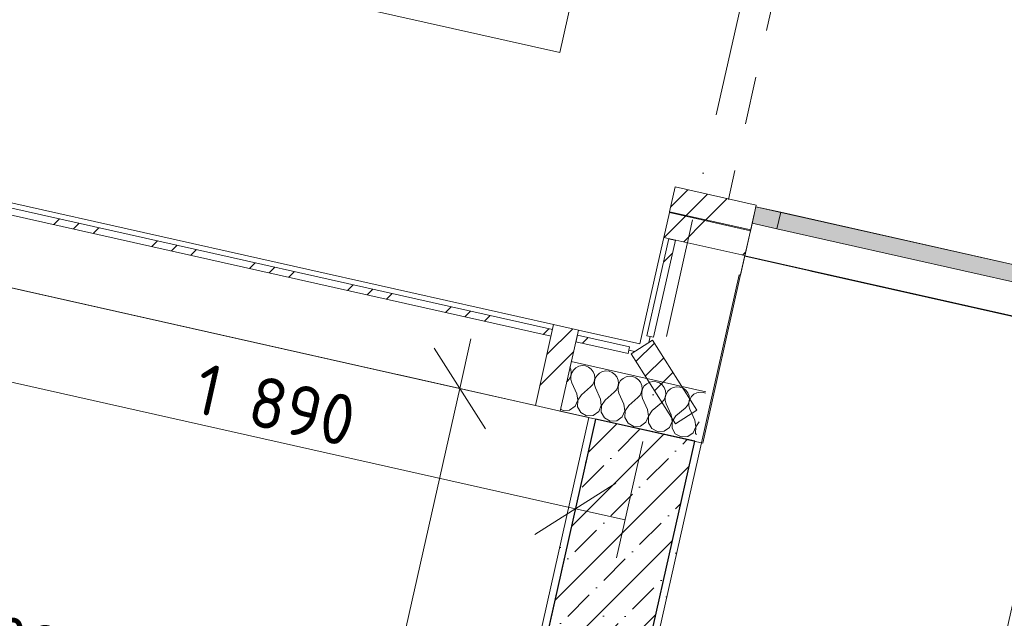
# Model space of a CAD drawing. Header units: millimetres. Extents: x -7218511 to -6645009, y 6003432 to 6221853.
# Tile 132 of 147: x -7166486 to -7163581, y 6145663 to 6147431. Entities that reach past the tile are written whole.
import ezdxf
from ezdxf.enums import TextEntityAlignment as Align

# ---------------------------------------------------------------- set-up
doc = ezdxf.new("R2010")
doc.units = ezdxf.units.MM
doc.header["$MEASUREMENT"] = 0
doc.set_wipeout_variables(frame=1)
for name, pattern in [('Wipeout_Contour', [1000, 0, -1000]), ('короткая штриховая', [282.222222, 141.111111, -141.111111]), ('Штрихпунктирная', [670.277762, 352.777767, -176.388884, 0, -141.111112])]:
    doc.linetypes.add(name, pattern=pattern)
for name, color, linetype in [('S - МОП.АР', 7, 'Continuous'), ('АР-Стены_внешние_.АР', 7, 'Continuous'), ('АР-Стены_внутренние_пилоны.АР', 7, 'Continuous'), ('АР-Стены_Наружные ВИТРАЖ', 7, 'Continuous'), ('АР-Стены_Перегородки_100_.АР', 7, 'Continuous'), ('АР-Чертеж-Оси_Осевые размеры.АР', 7, 'Continuous'), ('АР-Чертеж-Размеры.АР', 7, 'Continuous')]:
    doc.layers.add(name, color=color, linetype=linetype)
for name, color, linetype, lineweight in [('АР-вертикальная связь - Лифт.АР_Ном._пера__120', 7, 'Continuous', 0), ('АР-Отметки высот_новые.АР_Ном._пера__120', 7, 'Continuous', 0), ('АР-Стены_внешние_.АР_Ном._пера__1', 7, 'Continuous', 0), ('АР-Стены_внутренние_пилоны.АР_Ном._пера__1', 7, 'Continuous', 30), ('АР-Стены_Наружные ВИТРАЖ_Ном._пера__120', 7, 'Continuous', 0), ('АР-Стены_Перегородки_100_.АР_Ном._пера__1', 7, 'Continuous', 15), ('АР-Чертеж-Оси_Осевые размеры.АР_Ном._пера__120', 7, 'Continuous', 0), ('АР-Чертеж-Размеры.АР_Ном._пера__1', 7, 'Continuous', 0), ('Двери Archicad_Ном._пера__120', 7, 'Continuous', 0), ('Окна Archicad_Ном._пера__120', 7, 'Continuous', 0)]:
    doc.layers.add(name, color=color, linetype=linetype, lineweight=lineweight)
doc.styles.add('РЎР“Р•РќР•Р\xa0Р\x98Р\xa0_РЎРўР\x98Р›Р¬_1', font='GOST_Common.ttf')
doc.styles.add('РЎР“Р•РќР•Р\xa0Р\x98Р\xa0_РЎРўР\x98Р›Р¬_5', font='isocpeur.ttf')
doc.dimstyles.new('СГЕНЕРИР_СТИЛЬ__1', dxfattribs={"dimtxt": 150, "dimasz": 190, "dimexe": 0.18, "dimexo": 2000, "dimgap": 0, "dimtad": 1, "dimdec": 0, "dimzin": 0, "dimdsep": 46, "dimtxsty": 'РЎР“Р•РќР•Р\xa0Р\x98Р\xa0_РЎРўР\x98Р›Р¬_1', "dimblk": 'ARROWHEAD_6', "dimblk1": 'ARROWHEAD_6', "dimblk2": 'ARROWHEAD_6', "dimcen": 0.09, "dimclrd": 7, "dimclre": 7, "dimclrt": 7, "dimazin": 0, "dimtfac": 1, "dimtdec": 4, "dimtmove": 0, "dimatfit": 3, "dimfxl": 1, "dimtolj": 1, "dimtzin": 0, "dimarcsym": 0})
pattern_1 = [(45, (-6566190.34, 6562677.8), (-176.776695, 176.776695), []), (45, (-6566225.7, 6562713.15), (-176.776695, 176.776695), []), (45, (-6566261.05, 6562748.5), (-176.776695, 176.776695), [])]
pattern_2 = [(45, (-6566190.34, 6563027.8), (-111.369318, 111.369318), [0, -105, 0, -157.5]), (110, (-6565840.34, 6563027.8), (148.001588, 53.868173), [0, -77, 0, -133])]

# ---------------------------------------------------------------- blocks, each defined once
blk = doc.blocks.new('Стена_1_3', base_point=(-7164640.6, 6146218.8))
at = {"layer": 'АР-Стены_внутренние_пилоны.АР', "linetype": 'Continuous', "lineweight": 0, "true_color": 0x000000}
h = blk.add_hatch(dxfattribs=at)
h.set_pattern_fill('ЖЕЛЕЗОБЕТОН__PROJECT__0003', color=18, style=0, pattern_type=2)
h.set_pattern_definition([(45, (-6566190.34, 6562677.8), (-84.852814, 84.852814), []), (45, (-6566232.77, 6562720.22), (-84.852814, 84.852814), [90, -30, 0, -30])])
h.paths.add_polyline_path([(-7164787, 6146251.6), (-7165182, 6144492.5), (-7164889.3, 6144426.8), (-7164494.3, 6146185.9)])
at = {"layer": 'АР-Стены_внутренние_пилоны.АР_Ном._пера__1', "color": 7, "linetype": 'Continuous', "lineweight": 30, "flags": 128}
for points in [[(-7164787, 6146251.6), (-7165182, 6144492.5)], [(-7164494.3, 6146185.9), (-7164787, 6146251.6)], [(-7164889.3, 6144426.8), (-7164494.3, 6146185.9)]]:
    blk.add_lwpolyline(points, dxfattribs=at)
blk = doc.blocks.new('Навесная Стена_2_3', base_point=(-6566190.3, 6562677.8))
at = {"layer": 'АР-Стены_Наружные ВИТРАЖ_Ном._пера__120', "color": 7, "linetype": 'Continuous', "lineweight": 0, "flags": 128}
for points in [[(-7166515.2, 6146890.8), (-7165332.2, 6146625.1), (-7164910.8, 6146530.5)], [(-7164569.2, 6146860.9), (-7164568.6, 6146863.7)], [(-7164330.2, 6146807.2), (-7164329.5, 6146810)], [(-7164656.3, 6146473.3), (-7164598.2, 6146731.7), (-7164585.6, 6146787.7)], [(-7164470.9, 6146180.6), (-7164359.2, 6146678), (-7164346.6, 6146734)], [(-7166568.9, 6146651.8), (-7165385.9, 6146386.1), (-7164964.5, 6146291.4)], [(-7164837.6, 6146514), (-7164656.3, 6146473.3)], [(-7164629.6, 6146477.9), (-7164625.7, 6146495.2)], [(-7164689.1, 6146455.1), (-7164671.8, 6146451.2)], [(-7164891.3, 6146275), (-7164470.9, 6146180.6)]]:
    blk.add_lwpolyline(points, dxfattribs=at)
at = {"color": 254, "linetype": 'Wipeout_Contour', "lineweight": 0, "ltscale": 37763320.51132308}
blk.add_wipeout([(-7164914.1, 6146515.8), (-7166518.5, 6146876.2), (-7166522.9, 6146856.7), (-7164918.5, 6146496.3)], dxfattribs=at).dxf.layer = 'АР-Стены_Наружные ВИТРАЖ'
at = {"color": 254, "linetype": 'Wipeout_Contour', "lineweight": 0, "ltscale": 37760200.53696991}
blk.add_wipeout([(-7164553.9, 6146860.4), (-7164554.6, 6146857.6), (-7164535.1, 6146853.2), (-7164534.4, 6146856)], dxfattribs=at).dxf.layer = 'АР-Стены_Наружные ВИТРАЖ'
at = {"color": 254, "linetype": 'Wipeout_Contour', "lineweight": 0, "ltscale": 37759781.1961473}
blk.add_wipeout([(-7164571, 6146784.4), (-7164635.5, 6146497.4), (-7164616, 6146493), (-7164551.5, 6146780)], dxfattribs=at).dxf.layer = 'АР-Стены_Наружные ВИТРАЖ'
at = {"color": 254, "linetype": 'Wipeout_Contour', "lineweight": 0, "ltscale": 37759871.98107396}
blk.add_wipeout([(-7164686.9, 6146464.8), (-7164840.9, 6146499.4), (-7164845.3, 6146479.9), (-7164691.3, 6146445.3)], dxfattribs=at).dxf.layer = 'АР-Стены_Наружные ВИТРАЖ'
at = {"layer": 'АР-Стены_Наружные ВИТРАЖ', "linetype": 'Continuous', "lineweight": 0, "true_color": 0x000000}
h = blk.add_hatch(dxfattribs=at)
h.set_pattern_fill('АЛЮМИНИЙ_0003', color=18, style=0, pattern_type=2)
h.set_pattern_definition(pattern_1)
h.paths.add_polyline_path([(-7164914.1, 6146515.8), (-7166518.5, 6146876.2), (-7166522.9, 6146856.7), (-7164918.5, 6146496.3)])
h = blk.add_hatch(dxfattribs=at)
h.set_pattern_fill('АЛЮМИНИЙ_0003', color=18, style=0, pattern_type=2)
h.set_pattern_definition(pattern_1)
h.paths.add_polyline_path([(-7164553.9, 6146860.4), (-7164554.6, 6146857.6), (-7164535.1, 6146853.2), (-7164534.4, 6146856)])
h = blk.add_hatch(dxfattribs=at)
h.set_pattern_fill('АЛЮМИНИЙ_0003', color=18, style=0, pattern_type=2)
h.set_pattern_definition(pattern_1)
h.paths.add_polyline_path([(-7164571, 6146784.4), (-7164635.5, 6146497.4), (-7164616, 6146493), (-7164551.5, 6146780)])
h = blk.add_hatch(dxfattribs=at)
h.set_pattern_fill('АЛЮМИНИЙ_0003', color=18, style=0, pattern_type=2)
h.set_pattern_definition(pattern_1)
h.paths.add_polyline_path([(-7164686.9, 6146464.8), (-7164840.9, 6146499.4), (-7164845.3, 6146479.9), (-7164691.3, 6146445.3)])
at = {"layer": 'АР-Стены_Наружные ВИТРАЖ_Ном._пера__120', "color": 7, "linetype": 'Continuous', "lineweight": 0, "flags": 128}
for points in [[(-7164914.1, 6146515.8), (-7164918.5, 6146496.3), (-7166522.9, 6146856.7), (-7166518.5, 6146876.2)], [(-7164553.9, 6146860.4), (-7164534.4, 6146856), (-7164535.1, 6146853.2), (-7164554.6, 6146857.6)], [(-7164571, 6146784.4), (-7164551.5, 6146780), (-7164616, 6146493), (-7164635.5, 6146497.4)], [(-7164686.9, 6146464.8), (-7164691.3, 6146445.3), (-7164845.3, 6146479.9), (-7164840.9, 6146499.4)]]:
    blk.add_lwpolyline(points, close=True, dxfattribs=at)
at = {"color": 254, "linetype": 'Wipeout_Contour', "lineweight": 0, "ltscale": 37759929.13436767}
blk.add_wipeout([(-7164552.1, 6146936.9), (-7164568.6, 6146863.7), (-7164329.5, 6146810), (-7164313.1, 6146883.2)], dxfattribs=at).dxf.layer = 'АР-Стены_Наружные ВИТРАЖ'
at = {"color": 254, "linetype": 'Wipeout_Contour', "lineweight": 0, "ltscale": 37760100.43354602}
blk.add_wipeout([(-7164910.8, 6146530.5), (-7164964.5, 6146291.4), (-7164891.3, 6146275), (-7164837.6, 6146514)], dxfattribs=at).dxf.layer = 'АР-Стены_Наружные ВИТРАЖ'
at = {"color": 254, "linetype": 'Wipeout_Contour', "lineweight": 0, "ltscale": 37759032.86827055}
blk.add_wipeout([(-7164682.4, 6146444.5), (-7164551.3, 6146237.5), (-7164488, 6146277.6), (-7164619, 6146484.6)], dxfattribs=at).dxf.layer = 'АР-Стены_Наружные ВИТРАЖ'
at = {"layer": 'АР-Стены_Наружные ВИТРАЖ', "linetype": 'Continuous', "lineweight": 0, "true_color": 0x000000}
h = blk.add_hatch(dxfattribs=at)
h.set_pattern_fill('АЛЮМИНИЙ_0003', color=18, style=0, pattern_type=2)
h.set_pattern_definition(pattern_1)
h.paths.add_polyline_path([(-7164552.1, 6146936.9), (-7164568.6, 6146863.7), (-7164329.5, 6146810), (-7164313.1, 6146883.2)])
h = blk.add_hatch(dxfattribs=at)
h.set_pattern_fill('АЛЮМИНИЙ_0003', color=18, style=0, pattern_type=2)
h.set_pattern_definition(pattern_1)
h.paths.add_polyline_path([(-7164910.8, 6146530.5), (-7164964.5, 6146291.4), (-7164891.3, 6146275), (-7164837.6, 6146514)])
h = blk.add_hatch(dxfattribs=at)
h.set_pattern_fill('АЛЮМИНИЙ_0003', color=18, style=0, pattern_type=2)
h.set_pattern_definition(pattern_1)
h.paths.add_polyline_path([(-7164682.4, 6146444.5), (-7164551.3, 6146237.5), (-7164488, 6146277.6), (-7164619, 6146484.6)])
at = {"layer": 'АР-Стены_Наружные ВИТРАЖ_Ном._пера__120', "color": 7, "linetype": 'Continuous', "lineweight": 0, "flags": 128}
for points in [[(-7164552.1, 6146936.9), (-7164568.6, 6146863.7), (-7164329.5, 6146810), (-7164313.1, 6146883.2)], [(-7164910.8, 6146530.5), (-7164837.6, 6146514), (-7164891.3, 6146275), (-7164964.5, 6146291.4)], [(-7164682.4, 6146444.5), (-7164619, 6146484.6), (-7164488, 6146277.6), (-7164551.3, 6146237.5)]]:
    blk.add_lwpolyline(points, close=True, dxfattribs=at)
at = {"color": 254, "linetype": 'Wipeout_Contour', "lineweight": 0, "ltscale": 37759783.05119392}
blk.add_wipeout([(-7164585.6, 6146787.7), (-7164346.6, 6146734), (-7164330.2, 6146807.2), (-7164569.2, 6146860.9)], dxfattribs=at).dxf.layer = 'АР-Стены_Наружные ВИТРАЖ'
at = {"layer": 'АР-Стены_Наружные ВИТРАЖ', "linetype": 'Continuous', "lineweight": 0, "true_color": 0x000000}
h = blk.add_hatch(dxfattribs=at)
h.set_pattern_fill('АЛЮМИНИЙ_0003', color=18, style=0, pattern_type=2)
h.set_pattern_definition(pattern_1)
h.paths.add_polyline_path([(-7164585.6, 6146787.7), (-7164346.6, 6146734), (-7164330.2, 6146807.2), (-7164569.2, 6146860.9)])
at = {"layer": 'АР-Стены_Наружные ВИТРАЖ_Ном._пера__120', "color": 7, "linetype": 'Continuous', "lineweight": 0, "flags": 128}
blk.add_lwpolyline([(-7164585.6, 6146787.7), (-7164569.2, 6146860.9), (-7164330.2, 6146807.2), (-7164346.6, 6146734)], close=True, dxfattribs=at)
blk = doc.blocks.new('Окно 23[4]_3', base_point=(-6566190.3, 6562677.8))
at = {"layer": 'Окна Archicad_Ном._пера__120', "linetype": 'Continuous', "lineweight": 0, "true_color": 0xffffff}
for points in [[(-7164325.1, 6146829.6), (-7164252, 6146813.1), (-7164241, 6146861.9), (-7164314.2, 6146878.4)], [(-7163490.3, 6146693.3), (-7164241, 6146861.9), (-7164252, 6146813.1), (-7163501.2, 6146644.5)], [(-7163417.1, 6146676.9), (-7163490.3, 6146693.3), (-7163501.2, 6146644.5), (-7163428.1, 6146628.1)]]:
    blk.add_hatch(color=7, dxfattribs=at).paths.add_polyline_path(points)
at = {"layer": 'Окна Archicad_Ном._пера__120', "color": 7, "linetype": 'Continuous', "lineweight": 0}
for p, q in [((-7164314.2, 6146878.4), (-7164325.1, 6146829.6)), ((-7164314.2, 6146878.4), (-7164325.1, 6146829.6)), ((-7163417.1, 6146676.9), (-7164314.2, 6146878.4)), ((-7164241, 6146861.9), (-7164314.2, 6146878.4)), ((-7164252, 6146813.1), (-7164241, 6146861.9)), ((-7163490.3, 6146693.3), (-7164241, 6146861.9)), ((-7164325.1, 6146829.6), (-7164347.1, 6146732)), ((-7164325.1, 6146829.6), (-7164252, 6146813.1)), ((-7164252, 6146813.1), (-7163501.2, 6146644.5)), ((-7163450, 6146530.5), (-7164347.1, 6146732)), ((-7163490.3, 6146693.3), (-7163501.2, 6146644.5)), ((-7163417.1, 6146676.9), (-7163490.3, 6146693.3)), ((-7163417.1, 6146676.9), (-7163428.1, 6146628.1)), ((-7163417.1, 6146676.9), (-7163428.1, 6146628.1)), ((-7163501.2, 6146644.5), (-7163428.1, 6146628.1)), ((-7163428.1, 6146628.1), (-7163450, 6146530.5))]:
    blk.add_line(p, q, dxfattribs=at)
blk = doc.blocks.new('Полуторная Дверь 23[12]_3', base_point=(-6566190.3, 6562677.8))
at = {"layer": 'Двери Archicad_Ном._пера__120', "linetype": 'Continuous', "lineweight": 0, "true_color": 0xffffff}
for points in [[(-7161655.4, 6147347.1), (-7161694.4, 6147355.9), (-7161716.4, 6147258.3), (-7161677.3, 6147249.6)], [(-7161696.8, 6147254), (-7161716.4, 6147258.3), (-7161900.4, 6146438.8), (-7161880.9, 6146434.4)], [(-7161677.3, 6147249.6), (-7161696.8, 6147254), (-7161880.9, 6146434.4), (-7161861.4, 6146430)], [(-7163279.3, 6147162.5), (-7163301.3, 6147064.9), (-7163262.2, 6147056.2), (-7163240.3, 6147153.7)], [(-7163301.3, 6147064.9), (-7163367.9, 6146768.3), (-7163348.4, 6146763.9), (-7163281.7, 6147060.5)], [(-7163281.7, 6147060.5), (-7163348.4, 6146763.9), (-7163328.8, 6146759.6), (-7163262.2, 6147056.2)], [(-7163350.8, 6146662), (-7163328.8, 6146759.6), (-7163367.9, 6146768.3), (-7163389.8, 6146670.7)], [(-7163403.3, 6146555.9), (-7163386.8, 6146629.1), (-7163398.6, 6146631.7), (-7163389.8, 6146670.7), (-7163417.1, 6146676.9), (-7163442.3, 6146564.7)], [(-7161922.3, 6146341.2), (-7161883.3, 6146332.4), (-7161861.4, 6146430), (-7161900.4, 6146438.8)], [(-7161881.2, 6146214.1), (-7161856, 6146326.3), (-7161883.3, 6146332.4), (-7161892.1, 6146293.4), (-7161903.8, 6146296), (-7161920.2, 6146222.8)]]:
    blk.add_hatch(color=7, dxfattribs=at).paths.add_polyline_path(points)
at = {"layer": 'Двери Archicad_Ном._пера__120', "color": 7, "linetype": 'Continuous', "lineweight": 0}
for p, q in [((-7161716.4, 6147258.3), (-7161694.4, 6147355.9)), ((-7161694.4, 6147355.9), (-7161655.4, 6147347.1)), ((-7161655.4, 6147347.1), (-7161677.3, 6147249.6)), ((-7161677.3, 6147249.6), (-7161716.4, 6147258.3)), ((-7161696.8, 6147254), (-7161880.9, 6146434.4)), ((-7163279.3, 6147162.5), (-7163301.3, 6147064.9)), ((-7163240.3, 6147153.7), (-7163279.3, 6147162.5)), ((-7163262.2, 6147056.2), (-7163240.3, 6147153.7)), ((-7163281.7, 6147060.5), (-7163348.4, 6146763.9)), ((-7163301.3, 6147064.9), (-7163262.2, 6147056.2)), ((-7163367.9, 6146768.3), (-7163389.8, 6146670.7)), ((-7163328.8, 6146759.6), (-7163367.9, 6146768.3)), ((-7163350.8, 6146662), (-7163328.8, 6146759.6)), ((-7163417.1, 6146676.9), (-7163442.3, 6146564.7)), ((-7163417.1, 6146676.9), (-7163442.3, 6146564.7)), ((-7163417.1, 6146676.9), (-7163442.3, 6146564.7)), ((-7163389.8, 6146670.7), (-7163417.1, 6146676.9)), ((-7163398.6, 6146631.7), (-7163389.8, 6146670.7)), ((-7163389.8, 6146670.7), (-7163350.8, 6146662)), ((-7163403.3, 6146555.9), (-7163386.8, 6146629.1)), ((-7163386.8, 6146629.1), (-7163398.6, 6146631.7)), ((-7163442.3, 6146564.7), (-7163450, 6146530.5)), ((-7163442.3, 6146564.7), (-7163403.3, 6146555.9)), ((-7161922.3, 6146341.2), (-7161900.4, 6146438.8)), ((-7161900.4, 6146438.8), (-7161861.4, 6146430)), ((-7161861.4, 6146430), (-7161883.3, 6146332.4)), ((-7161883.3, 6146332.4), (-7161922.3, 6146341.2)), ((-7161883.3, 6146332.4), (-7161892.1, 6146293.4)), ((-7161856, 6146326.3), (-7161883.3, 6146332.4)), ((-7161881.2, 6146214.1), (-7161856, 6146326.3)), ((-7161856, 6146326.3), (-7161881.2, 6146214.1)), ((-7161856, 6146326.3), (-7161881.2, 6146214.1)), ((-7161903.8, 6146296), (-7161920.2, 6146222.8)), ((-7161892.1, 6146293.4), (-7161903.8, 6146296)), ((-7161920.2, 6146222.8), (-7161881.2, 6146214.1)), ((-7161881.2, 6146214.1), (-7161888.9, 6146179.9))]:
    blk.add_line(p, q, dxfattribs=at)
at = {"layer": 'Двери Archicad_Ном._пера__120', "color": 7, "linetype": 'Continuous', "lineweight": 0, "flags": 128}
for points in [[(-7161696.8, 6147254), (-7161880.9, 6146434.4), (-7161900.4, 6146438.8), (-7161716.4, 6147258.3)], [(-7161677.3, 6147249.6), (-7161861.4, 6146430), (-7161880.9, 6146434.4), (-7161696.8, 6147254)], [(-7163301.3, 6147064.9), (-7163367.9, 6146768.3), (-7163348.4, 6146763.9), (-7163281.7, 6147060.5)], [(-7163281.7, 6147060.5), (-7163348.4, 6146763.9), (-7163328.8, 6146759.6), (-7163262.2, 6147056.2)]]:
    blk.add_lwpolyline(points, close=True, dxfattribs=at)
at = {"layer": 'Двери Archicad_Ном._пера__120', "color": 7, "linetype": 'Continuous', "lineweight": 0}
for centre, radius, start, end in [((-7161883.3, 6146332.4), 1040, 77.3424, 167.3424), ((-7163389.8, 6146670.7), 504, 347.3424, 77.3424)]:
    blk.add_arc(centre, radius, start, end, dxfattribs=at)
blk = doc.blocks.new('Стена_91_3', base_point=(-7164347.1, 6146732))
at = {"layer": 'АР-Стены_внешние_.АР_Ном._пера__1', "color": 7, "linetype": 'Continuous', "lineweight": 15}
for p, q in [((-7164314.2, 6146878.4), (-7164325.1, 6146829.6)), ((-7164325.1, 6146829.6), (-7164347.1, 6146732)), ((-7161856, 6146326.3), (-7161881.2, 6146214.1)), ((-7161881.2, 6146214.1), (-7161888.9, 6146179.9))]:
    blk.add_line(p, q, dxfattribs=at)
at = {"layer": 'Двери Archicad_Ном._пера__120', "color": 7, "linetype": 'Continuous', "lineweight": 0}
blk.add_blockref('Полуторная Дверь 23[12]_3', (-6566190.3, 6562677.8), dxfattribs=at)
at = {"layer": 'Окна Archicad_Ном._пера__120', "color": 7, "linetype": 'Continuous', "lineweight": 0}
blk.add_blockref('Окно 23[4]_3', (-6566190.3, 6562677.8), dxfattribs=at)
blk = doc.blocks.new('*X430', base_point=(-6566190.3, 6562677.8))
at = {"layer": 'АР-Стены_внешние_.АР_Ном._пера__1', "color": 7, "linetype": 'Continuous', "lineweight": 0}
for p, q in [((-7164859.8, 6146397.8), (-7164862.9, 6146405.5)), ((-7164860.5, 6146378.3), (-7164858.8, 6146388)), ((-7164857.6, 6146387.7), (-7164860.2, 6146378.3)), ((-7164858.8, 6146388), (-7164859.8, 6146397.8)), ((-7164852.5, 6146396.2), (-7164857.6, 6146387.7)), ((-7164845.2, 6146402.9), (-7164852.5, 6146396.2)), ((-7164836.5, 6146407.3), (-7164845.2, 6146402.9)), ((-7164826.8, 6146409.2), (-7164836.5, 6146407.3)), ((-7164817, 6146408.4), (-7164826.8, 6146409.2)), ((-7164807.8, 6146405), (-7164817, 6146408.4)), ((-7164799.8, 6146399.1), (-7164807.8, 6146405)), ((-7164793.8, 6146391.3), (-7164799.8, 6146399.1)), ((-7164790.1, 6146382.2), (-7164793.8, 6146391.3)), ((-7164775.6, 6146387.2), (-7164782.8, 6146380.5)), ((-7164766.8, 6146391.7), (-7164775.6, 6146387.2)), ((-7164757.1, 6146393.6), (-7164766.8, 6146391.7)), ((-7164747.3, 6146392.8), (-7164757.1, 6146393.6)), ((-7164738.1, 6146389.3), (-7164747.3, 6146392.8)), ((-7164730.1, 6146383.5), (-7164738.1, 6146389.3)), ((-7164724.1, 6146375.7), (-7164730.1, 6146383.5)), ((-7164873, 6146360.7), (-7164871.3, 6146362.1)), ((-7164871.3, 6146362.1), (-7164864.8, 6146369.4)), ((-7164864.8, 6146369.4), (-7164860.5, 6146378.3)), ((-7164860.2, 6146378.3), (-7164860.1, 6146368.4)), ((-7164860.1, 6146368.4), (-7164857.4, 6146358.9)), ((-7164842.7, 6146326.4), (-7164857.4, 6146358.9)), ((-7164795.1, 6146353.8), (-7164790.8, 6146362.7)), ((-7164790.8, 6146362.7), (-7164789.1, 6146372.4)), ((-7164787.9, 6146372.1), (-7164790.5, 6146362.6)), ((-7164790.5, 6146362.6), (-7164790.4, 6146352.7)), ((-7164789.1, 6146372.4), (-7164790.1, 6146382.2)), ((-7164782.8, 6146380.5), (-7164787.9, 6146372.1)), ((-7164720.4, 6146366.5), (-7164724.1, 6146375.7)), ((-7164721.1, 6146347), (-7164719.4, 6146356.7)), ((-7164718.2, 6146356.4), (-7164720.8, 6146346.9)), ((-7164719.4, 6146356.7), (-7164720.4, 6146366.5)), ((-7164713.1, 6146364.9), (-7164718.2, 6146356.4)), ((-7164705.9, 6146371.6), (-7164713.1, 6146364.9)), ((-7164697.1, 6146376), (-7164705.9, 6146371.6)), ((-7164687.4, 6146377.9), (-7164697.1, 6146376)), ((-7164677.6, 6146377.1), (-7164687.4, 6146377.9)), ((-7164668.4, 6146373.7), (-7164677.6, 6146377.1)), ((-7164660.4, 6146367.8), (-7164668.4, 6146373.7)), ((-7164654.4, 6146360), (-7164660.4, 6146367.8)), ((-7164650.7, 6146350.9), (-7164654.4, 6146360)), ((-7164636.2, 6146355.9), (-7164643.4, 6146349.2)), ((-7164627.4, 6146360.4), (-7164636.2, 6146355.9)), ((-7164617.7, 6146362.3), (-7164627.4, 6146360.4)), ((-7164607.9, 6146361.5), (-7164617.7, 6146362.3)), ((-7164598.7, 6146358), (-7164607.9, 6146361.5)), ((-7164590.7, 6146352.2), (-7164598.7, 6146358)), ((-7164839.9, 6146307.1), (-7164842.7, 6146326.4)), ((-7164828.8, 6146323.2), (-7164801.6, 6146346.4)), ((-7164801.6, 6146346.4), (-7164795.1, 6146353.8)), ((-7164790.4, 6146352.7), (-7164787.7, 6146343.3)), ((-7164773, 6146310.7), (-7164787.7, 6146343.3)), ((-7164759.1, 6146307.6), (-7164731.9, 6146330.8)), ((-7164731.9, 6146330.8), (-7164725.4, 6146338.1)), ((-7164725.4, 6146338.1), (-7164721.1, 6146347)), ((-7164720.8, 6146346.9), (-7164720.8, 6146337.1)), ((-7164720.8, 6146337.1), (-7164718, 6146327.6)), ((-7164703.3, 6146295.1), (-7164718, 6146327.6)), ((-7164655.7, 6146322.5), (-7164651.4, 6146331.4)), ((-7164651.4, 6146331.4), (-7164649.7, 6146341.1)), ((-7164648.5, 6146340.8), (-7164651.1, 6146331.3)), ((-7164651.1, 6146331.3), (-7164651.1, 6146321.4)), ((-7164649.7, 6146341.1), (-7164650.7, 6146350.9)), ((-7164643.4, 6146349.2), (-7164648.5, 6146340.8)), ((-7164584.7, 6146344.4), (-7164590.7, 6146352.2)), ((-7164581.1, 6146335.2), (-7164584.7, 6146344.4)), ((-7164581.7, 6146315.7), (-7164580, 6146325.4)), ((-7164578.8, 6146325.1), (-7164581.4, 6146315.6)), ((-7164580, 6146325.4), (-7164581.1, 6146335.2)), ((-7164573.7, 6146333.6), (-7164578.8, 6146325.1)), ((-7164566.5, 6146340.3), (-7164573.7, 6146333.6)), ((-7164557.7, 6146344.7), (-7164566.5, 6146340.3)), ((-7164548, 6146346.6), (-7164557.7, 6146344.7)), ((-7164538.2, 6146345.8), (-7164548, 6146346.6)), ((-7164529, 6146342.4), (-7164538.2, 6146345.8)), ((-7164521.1, 6146336.5), (-7164529, 6146342.4)), ((-7164515, 6146328.7), (-7164521.1, 6146336.5)), ((-7164511.4, 6146319.6), (-7164515, 6146328.7)), ((-7164488, 6146329.1), (-7164496.8, 6146324.6)), ((-7164478.3, 6146331), (-7164488, 6146329.1)), ((-7164468.5, 6146330.2), (-7164478.3, 6146331)), ((-7164462.4, 6146327.9), (-7164468.5, 6146330.2)), ((-7164847.6, 6146289.1), (-7164839.9, 6146307.1)), ((-7164839.6, 6146307), (-7164840.3, 6146287.5)), ((-7164828.8, 6146323.2), (-7164839.6, 6146307)), ((-7164770.2, 6146291.4), (-7164773, 6146310.7)), ((-7164759.1, 6146307.6), (-7164769.9, 6146291.3)), ((-7164689.4, 6146291.9), (-7164662.2, 6146315.1)), ((-7164662.2, 6146315.1), (-7164655.7, 6146322.5)), ((-7164651.1, 6146321.4), (-7164648.3, 6146312)), ((-7164633.7, 6146279.4), (-7164648.3, 6146312)), ((-7164619.7, 6146276.3), (-7164592.5, 6146299.5)), ((-7164592.5, 6146299.5), (-7164586, 6146306.8)), ((-7164586, 6146306.8), (-7164581.7, 6146315.7)), ((-7164581.4, 6146315.6), (-7164581.4, 6146305.8)), ((-7164581.4, 6146305.8), (-7164578.6, 6146296.3)), ((-7164564, 6146263.8), (-7164578.6, 6146296.3)), ((-7164516.3, 6146291.2), (-7164512, 6146300.1)), ((-7164512, 6146300.1), (-7164510.3, 6146309.8)), ((-7164509.1, 6146309.5), (-7164511.7, 6146300)), ((-7164511.7, 6146300), (-7164511.7, 6146290.1)), ((-7164510.3, 6146309.8), (-7164511.4, 6146319.6)), ((-7164504, 6146317.9), (-7164509.1, 6146309.5)), ((-7164496.8, 6146324.6), (-7164504, 6146317.9)), ((-7164890.8, 6146281.1), (-7164883.1, 6146276.9)), ((-7164883.1, 6146276.9), (-7164863.6, 6146278)), ((-7164863.6, 6146278), (-7164847.6, 6146289.1)), ((-7164840.3, 6146287.5), (-7164830.6, 6146270.5)), ((-7164830.6, 6146270.5), (-7164813.4, 6146261.2)), ((-7164793.9, 6146262.3), (-7164777.9, 6146273.5)), ((-7164777.9, 6146273.5), (-7164770.2, 6146291.4)), ((-7164769.9, 6146291.3), (-7164770.6, 6146271.8)), ((-7164770.6, 6146271.8), (-7164760.9, 6146254.9)), ((-7164708.2, 6146257.8), (-7164700.5, 6146275.7)), ((-7164700.5, 6146275.7), (-7164703.3, 6146295.1)), ((-7164700.2, 6146275.7), (-7164700.9, 6146256.2)), ((-7164689.4, 6146291.9), (-7164700.2, 6146275.7)), ((-7164630.8, 6146260.1), (-7164633.7, 6146279.4)), ((-7164619.7, 6146276.3), (-7164630.5, 6146260)), ((-7164550, 6146260.6), (-7164522.9, 6146283.8)), ((-7164522.9, 6146283.8), (-7164516.3, 6146291.2)), ((-7164511.7, 6146290.1), (-7164508.9, 6146280.7)), ((-7164494.3, 6146248.1), (-7164508.9, 6146280.7)), ((-7164813.4, 6146261.2), (-7164793.9, 6146262.3)), ((-7164760.9, 6146254.9), (-7164743.7, 6146245.6)), ((-7164743.7, 6146245.6), (-7164724.3, 6146246.7)), ((-7164724.3, 6146246.7), (-7164708.2, 6146257.8)), ((-7164700.9, 6146256.2), (-7164691.2, 6146239.2)), ((-7164691.2, 6146239.2), (-7164674, 6146229.9)), ((-7164654.6, 6146231), (-7164638.6, 6146242.2)), ((-7164638.6, 6146242.2), (-7164630.8, 6146260.1)), ((-7164630.5, 6146260), (-7164631.2, 6146240.5)), ((-7164631.2, 6146240.5), (-7164621.5, 6146223.6)), ((-7164568.9, 6146226.5), (-7164561.1, 6146244.4)), ((-7164561.1, 6146244.4), (-7164564, 6146263.8)), ((-7164560.8, 6146244.4), (-7164561.5, 6146224.9)), ((-7164550, 6146260.6), (-7164560.8, 6146244.4)), ((-7164491.4, 6146228.8), (-7164494.3, 6146248.1)), ((-7164481.3, 6146243.5), (-7164491.1, 6146228.7)), ((-7164674, 6146229.9), (-7164654.6, 6146231)), ((-7164621.5, 6146223.6), (-7164604.4, 6146214.3)), ((-7164604.4, 6146214.3), (-7164584.9, 6146215.4)), ((-7164584.9, 6146215.4), (-7164568.9, 6146226.5)), ((-7164561.5, 6146224.9), (-7164551.8, 6146207.9)), ((-7164515.2, 6146199.7), (-7164499.2, 6146210.9)), ((-7164499.2, 6146210.9), (-7164491.4, 6146228.8)), ((-7164491.1, 6146228.7), (-7164491.8, 6146209.2)), ((-7164491.8, 6146209.2), (-7164489.8, 6146205.7)), ((-7164551.8, 6146207.9), (-7164534.7, 6146198.6)), ((-7164534.7, 6146198.6), (-7164515.2, 6146199.7))]:
    blk.add_line(p, q, dxfattribs=at)
blk = doc.blocks.new('Стена_218_3', base_point=(-7164859.3, 6146421.6))
at = {"layer": 'АР-Стены_внешние_.АР_Ном._пера__1', "color": 7, "linetype": 'Continuous', "lineweight": 0, "flags": 128}
for points in [[(-7164461.4, 6146332.2), (-7164859.3, 6146421.6)], [(-7164892.2, 6146275.2), (-7164494.2, 6146185.9)]]:
    blk.add_lwpolyline(points, dxfattribs=at)
at = {"layer": 'АР-Стены_внешние_.АР', "color": 7, "lineweight": 0}
blk.add_blockref('*X430', (-6566190.3, 6562677.8), dxfattribs=at)
blk = doc.blocks.new('Стандартный Маркер Сетки[21]_3', base_point=(-7164134.9, 6148469.5))
at = {"layer": 'АР-Чертеж-Оси_Осевые размеры.АР_Ном._пера__120', "color": 7, "linetype": 'Штрихпунктирная', "lineweight": 0}
blk.add_line((-7164354, 6147493.8), (-7168916.5, 6127179.4), dxfattribs=at)
at = {"layer": 'АР-Чертеж-Оси_Осевые размеры.АР_Ном._пера__120', "color": 7, "lineweight": 0, "style": 'РЎР“Р•РќР•Р\xa0Р\x98Р\xa0_РЎРўР\x98Р›Р¬_5'}
blk.add_attdef('AC_MarkerText_1', text='', height=350, rotation=347.3417, dxfattribs=at).set_placement((-7169206.9, 6125886.6), align=Align.TOP_CENTER)
blk = doc.blocks.new('Стандартный Маркер Сетки[50]_3', base_point=(-7164134.9, 6148469.5))
at = {"layer": 'АР-Чертеж-Оси_Осевые размеры.АР_Ном._пера__120', "color": 7, "linetype": 'Штрихпунктирная', "lineweight": 0}
blk.add_line((-7164354, 6147493.8), (-7168916.5, 6127179.4), dxfattribs=at)
at = {"layer": 'АР-Чертеж-Оси_Осевые размеры.АР_Ном._пера__120', "color": 7, "lineweight": 0, "style": 'РЎР“Р•РќР•Р\xa0Р\x98Р\xa0_РЎРўР\x98Р›Р¬_5'}
blk.add_attdef('AC_MarkerText_1', text='', height=350, rotation=347.3417, dxfattribs=at).set_placement((-7169206.9, 6125886.6), align=Align.TOP_CENTER)
blk = doc.blocks.new('*D565', base_point=(-6566190.3, 6562677.8))
at = {"layer": 'АР-Чертеж-Размеры.АР_Ном._пера__1', "color": 7, "linetype": 'Continuous', "lineweight": 0, "transparency": 16777216}
for p, q in [((-7165075.2, 6144968), (-7164830.8, 6146056.5)), ((-7168090.5, 6145645.2), (-7168008.3, 6146011.1)), ((-7167929.9, 6145903.8), (-7168168.9, 6145752.5)), ((-7168195.8, 6145861), (-7168049.4, 6145828.1)), ((-7168049.4, 6145828.1), (-7165034.2, 6145150.9)), ((-7165153.6, 6145075.3), (-7164914.7, 6145226.6)), ((-7165034.2, 6145150.9), (-7164887.8, 6145118))]:
    blk.add_line(p, q, dxfattribs=at)
at = {"layer": 'АР-Чертеж-Размеры.АР_Ном._пера__1', "color": 7, "lineweight": 0, "transparency": 16777216, "insert": (-7166767.9, 6145571), "char_height": 150, "attachment_point": 7, "rotation": 347.3417, "style": 'РЎР“Р•РќР•Р\xa0Р\x98Р\xa0_РЎРўР\x98Р›Р¬_1'}
blk.add_mtext('\\A1;{\\pql;\\fGOST Common|b0|i0|c204|p0;\\W1.000000;3\xa0090}', dxfattribs=at)
blk = doc.blocks.new('ARROWHEAD_6')
at = {"color": 0, "linetype": 'Continuous', "lineweight": 0}
for p, q in [((-0.5, -0.5), (0.5, 0.5)), ((0, 0), (-1, 0))]:
    blk.add_line(p, q, dxfattribs=at)
blk = doc.blocks.new('*D572', base_point=(-6566190.3, 6562677.8))
at = {"layer": 'АР-Чертеж-Размеры.АР_Ном._пера__1', "color": 7, "linetype": 'Continuous', "lineweight": 0, "transparency": 16777216}
for p, q in [((-7161704.2, 6146048.3), (-7161737.1, 6145901.9)), ((-7161661.4, 6145782.4), (-7161812.8, 6146021.4)), ((-7161920, 6145943), (-7161554.2, 6145860.8)), ((-7161737.1, 6145901.9), (-7162625.8, 6141945.2)), ((-7162701.4, 6142064.7), (-7162550.1, 6141825.7)), ((-7162808.7, 6141986.3), (-7162442.8, 6141904.1)), ((-7162625.8, 6141945.2), (-7162658.6, 6141798.8))]:
    blk.add_line(p, q, dxfattribs=at)
at = {"layer": 'АР-Чертеж-Размеры.АР_Ном._пера__1', "color": 7, "lineweight": 0, "transparency": 16777216, "insert": (-7162264.6, 6143690.1), "char_height": 150, "attachment_point": 7, "rotation": 77.3417, "style": 'РЎР“Р•РќР•Р\xa0Р\x98Р\xa0_РЎРўР\x98Р›Р¬_1'}
blk.add_mtext('\\A1;{\\pql;\\fGOST Common|b0|i0|c204|p0;\\W1.000000;4\xa0055}', dxfattribs=at)
blk = doc.blocks.new('*D581', base_point=(-6566190.3, 6562677.8))
at = {"layer": 'АР-Чертеж-Размеры.АР_Ном._пера__1', "color": 7, "linetype": 'Continuous', "lineweight": 0, "transparency": 16777216}
for p, q in [((-7165154.9, 6146488), (-7165187.8, 6146341.6)), ((-7165112.1, 6146222.2), (-7165263.4, 6146461.1)), ((-7165370.7, 6146382.7), (-7164982.1, 6146295.4)), ((-7165187.8, 6146341.6), (-7166004.7, 6142704.1)), ((-7166080.4, 6142823.6), (-7165929.1, 6142584.6)), ((-7166232.4, 6142755.2), (-7165821.8, 6142663)), ((-7166004.7, 6142704.1), (-7166037.6, 6142557.7))]:
    blk.add_line(p, q, dxfattribs=at)
at = {"layer": 'АР-Чертеж-Размеры.АР_Ном._пера__1', "color": 7, "lineweight": 0, "transparency": 16777216, "insert": (-7165677.7, 6144297.2), "char_height": 150, "attachment_point": 7, "rotation": 77.3417, "style": 'РЎР“Р•РќР•Р\xa0Р\x98Р\xa0_РЎРўР\x98Р›Р¬_1'}
blk.add_mtext('\\A1;{\\pql;\\fGOST Common|b0|i0|c204|p0;\\W1.000000;3 770}', dxfattribs=at)
blk = doc.blocks.new('*D625', base_point=(-6566190.3, 6562677.8))
at = {"layer": 'АР-Чертеж-Размеры.АР_Ном._пера__1', "color": 7, "linetype": 'Continuous', "lineweight": 0, "transparency": 16777216}
for p, q in [((-7163192.3, 6146472.6), (-7164151.9, 6146688.2)), ((-7163375.2, 6146513.7), (-7163342.4, 6146660.1)), ((-7163299.6, 6146394.3), (-7163450.9, 6146633.2)), ((-7164316.1, 6142324.8), (-7163375.2, 6146513.7)), ((-7164391.7, 6142444.3), (-7164240.4, 6142205.3)), ((-7164133.1, 6142283.7), (-7164499, 6142365.9)), ((-7164348.9, 6142178.5), (-7164316.1, 6142324.8))]:
    blk.add_line(p, q, dxfattribs=at)
at = {"layer": 'АР-Чертеж-Размеры.АР_Ном._пера__1', "color": 7, "lineweight": 0, "transparency": 16777216, "insert": (-7163928.8, 6144185.8), "char_height": 150, "attachment_point": 7, "rotation": 77.3417, "style": 'РЎР“Р•РќР•Р\xa0Р\x98Р\xa0_РЎРўР\x98Р›Р¬_1'}
blk.add_mtext('\\A1;{\\pql;\\fGOST Common|b0|i0|c204|p0;\\W1.000000;4\xa0293}', dxfattribs=at)
blk = doc.blocks.new('*D670', base_point=(-6566190.3, 6562677.8))
at = {"layer": 'АР-Чертеж-Размеры.АР_Ном._пера__1', "color": 7, "linetype": 'Continuous', "lineweight": 0, "transparency": 16777216}
for p, q in [((-7166649.7, 6146584), (-7166731.9, 6146218.1)), ((-7166571.3, 6146476.7), (-7166810.3, 6146325.4)), ((-7166690.8, 6146401), (-7166837.2, 6146433.9)), ((-7164846.4, 6145986.8), (-7166690.8, 6146401)), ((-7164805.3, 6146169.7), (-7164887.5, 6145803.9)), ((-7164965.9, 6145911.1), (-7164726.9, 6146062.5)), ((-7164700.1, 6145953.9), (-7164846.4, 6145986.8))]:
    blk.add_line(p, q, dxfattribs=at)
at = {"layer": 'АР-Чертеж-Размеры.АР_Ном._пера__1', "color": 7, "lineweight": 0, "transparency": 16777216, "insert": (-7165979.9, 6146272.1), "char_height": 150, "attachment_point": 7, "rotation": 347.3417, "style": 'РЎР“Р•РќР•Р\xa0Р\x98Р\xa0_РЎРўР\x98Р›Р¬_1'}
blk.add_mtext('\\A1;{\\pql;\\fGOST Common|b0|i0|c204|p0;\\W1.000000;1\xa0890}', dxfattribs=at)
blk = doc.blocks.new('Стена_242_3', base_point=(-7164494.2, 6146185.9))
at = {"layer": 'АР-Стены_Перегородки_100_.АР', "linetype": 'Continuous', "lineweight": 0, "true_color": 0x000000}
h = blk.add_hatch(dxfattribs=at)
h.set_pattern_fill('ШТУКАТУРКА__ГИПС_01_0003', color=18, style=0, pattern_type=2)
h.set_pattern_definition(pattern_2)
h.paths.add_polyline_path([(-7164494.2, 6146185.9), (-7164889.3, 6144426.8), (-7164869.8, 6144422.4), (-7164474.7, 6146181.5)])
at = {"layer": 'АР-Стены_Перегородки_100_.АР_Ном._пера__1', "color": 7, "linetype": 'Continuous', "lineweight": 15, "flags": 128}
blk.add_lwpolyline([(-7164494.2, 6146185.9), (-7164889.3, 6144426.8)], dxfattribs=at)
at = {"layer": 'АР-Стены_Перегородки_100_.АР_Ном._пера__1', "color": 7, "linetype": 'Continuous', "lineweight": 0, "flags": 128}
blk.add_lwpolyline([(-7164869.8, 6144422.4), (-7164474.7, 6146181.5)], dxfattribs=at)
blk = doc.blocks.new('Стена_249_3', base_point=(-7164786.9, 6146251.6))
at = {"layer": 'АР-Стены_Перегородки_100_.АР', "linetype": 'Continuous', "lineweight": 0, "true_color": 0x000000}
h = blk.add_hatch(dxfattribs=at)
h.set_pattern_fill('ШТУКАТУРКА__ГИПС_01_0003', color=18, style=0, pattern_type=2)
h.set_pattern_definition(pattern_2)
h.paths.add_polyline_path([(-7164806.5, 6146256), (-7165201.5, 6144496.9), (-7165182, 6144492.6), (-7164786.9, 6146251.6)])
at = {"layer": 'АР-Стены_Перегородки_100_.АР_Ном._пера__1', "color": 7, "linetype": 'Continuous', "lineweight": 0, "flags": 128}
blk.add_lwpolyline([(-7164806.5, 6146256), (-7165201.5, 6144496.9)], dxfattribs=at)
at = {"layer": 'АР-Стены_Перегородки_100_.АР_Ном._пера__1', "color": 7, "linetype": 'Continuous', "lineweight": 15, "flags": 128}
blk.add_lwpolyline([(-7165182, 6144492.6), (-7164786.9, 6146251.6)], dxfattribs=at)

msp = doc.modelspace()

# ---------------------------------------------------------------- linework, layer by layer
at = {"layer": 'S - МОП.АР', "color": 254, "linetype": 'Continuous', "lineweight": 0, "true_color": 0xdadada, "flags": 128}
for points in [[(-7165311.2, 6142548.3), (-7162305.8, 6141873.3), (-7161945.2, 6143478.6), (-7161417.1, 6145830), (-7161944.2, 6145948.4), (-7161891.6, 6146182.6), (-7164346.6, 6146733.9), (-7164359.6, 6146676.1), (-7164363.5, 6146676.9), (-7164474.7, 6146181.5), (-7164869.8, 6144422.4), (-7164889.3, 6144426.8)], [(-7168368.2, 6144408.5), (-7168211.6, 6144373.3), (-7168366.1, 6143685.7), (-7167936.8, 6143589.3), (-7168033.3, 6143159.7), (-7165457.6, 6142581.2), (-7165035.7, 6144459.7), (-7165201.5, 6144496.9), (-7164806.5, 6146256), (-7166611.8, 6146661.5), (-7166660, 6146446.8), (-7167694.3, 6146679.1), (-7167758.6, 6146392.7), (-7167914.7, 6146427.8)]]:
    msp.add_lwpolyline(points, close=True, dxfattribs=at)
at = {"layer": 'АР-Отметки высот_новые.АР_Ном._пера__120', "color": 7, "linetype": 'Continuous', "lineweight": 0, "flags": 128}
msp.add_lwpolyline([(-7166159.3, 6148052.2), (-7164800, 6147747), (-7164892.8, 6147333.7), (-7166252.1, 6147639)], close=True, dxfattribs=at)

# ---------------------------------------------------------------- block references
at = {"layer": 'АР-Стены_внутренние_пилоны.АР', "color": 7, "lineweight": 0}
msp.add_blockref('Стена_1_3', (-7164640.6, 6146218.8), dxfattribs=at)

# ---------------------------------------------------------------- dimensions: what is measured, and where the dimension line sits
at = {"layer": 'АР-Чертеж-Размеры.АР', "color": 7, "linetype": 'Continuous', "lineweight": 0}
dim = msp.add_linear_dim(base=(-7162625.8, 6141945.2), p1=(-7161417.1, 6145830), p2=(-7163930.4, 6142238.2), angle=257.3417, dimstyle='СГЕНЕРИР_СТИЛЬ__1', dxfattribs=at)
dim.commit()
dim.dimension.update_dxf_attribs({"geometry": '*D572', "text_midpoint": (-7162281.4, 6143957.6), "dimtype": 160, "text_rotation": 77.3417})

# ---------------------------------------------------------------- next in the draw order: block references
at = {"layer": 'АР-Стены_Наружные ВИТРАЖ', "linetype": 'Continuous', "lineweight": 0}
msp.add_blockref('Навесная Стена_2_3', (-6566190.3, 6562677.8), dxfattribs=at)

# ---------------------------------------------------------------- next in the draw order: linework, layer by layer
at = {"layer": 'АР-вертикальная связь - Лифт.АР_Ном._пера__120', "color": 7, "linetype": 'короткая штриховая', "lineweight": 0}
msp.add_lwpolyline([(-7160621.5, 6146133.1), (-7160310.4, 6147518.6), (-7164066.8, 6148362.3), (-7164395.3, 6146899.6)], dxfattribs=at)

# ---------------------------------------------------------------- next in the draw order: block references
at = {"layer": 'АР-Стены_внешние_.АР', "color": 7, "lineweight": 0}
for name, p in [('Стена_91_3', (-7164347.1, 6146732)), ('Стена_218_3', (-7164859.3, 6146421.6))]:
    msp.add_blockref(name, p, dxfattribs=at)
at = {"layer": 'АР-Стены_Перегородки_100_.АР', "color": 7, "lineweight": 0}
for name, p in [('Стена_249_3', (-7164786.9, 6146251.6)), ('Стена_242_3', (-7164494.2, 6146185.9))]:
    msp.add_blockref(name, p, dxfattribs=at)
at = {"layer": 'АР-Чертеж-Оси_Осевые размеры.АР', "color": 8, "linetype": 'Continuous', "lineweight": 15}
for name in ['Стандартный Маркер Сетки[21]_3', 'Стандартный Маркер Сетки[50]_3']:
    msp.add_blockref(name, (-7164134.9, 6148469.5), dxfattribs=at)

# ---------------------------------------------------------------- next in the draw order: dimensions: what is measured, and where the dimension line sits
at = {"layer": 'АР-Чертеж-Размеры.АР', "color": 7, "linetype": 'Continuous', "lineweight": 0}
for base, p1, p2, angle, picture, middle, turn in [((-7163375.2, 6146513.7), (-7163930.4, 6142238.2), (-7164347.1, 6146732), 77.3417, '*D625', (-7163945.6, 6144453.3), 77.3417), ((-7166690.8, 6146401), (-7164786.9, 6146251.6), (-7166653.3, 6146568.3), 167.3417, '*D670', (-7165712.4, 6146288.9), 347.3417), ((-7165034.2, 6145150.9), (-7167973.8, 6146164.7), (-7164786.9, 6146251.6), 347.3417, '*D565', (-7166500.4, 6145587.8), 347.3417)]:
    dim = msp.add_linear_dim(base=base, p1=p1, p2=p2, angle=angle, dimstyle='СГЕНЕРИР_СТИЛЬ__1', dxfattribs=at)
    dim.commit()
    dim.dimension.update_dxf_attribs({"geometry": picture, "text_midpoint": middle, "dimtype": 160, "text_rotation": turn})
dim = msp.add_linear_dim(base=(-7166004.7, 6142704.1), p1=(-7164786.9, 6146251.6), p2=(-7166427.6, 6142799), angle=257.3417, text='3 770', dimstyle='СГЕНЕРИР_СТИЛЬ__1', dxfattribs=at)
dim.commit()
dim.dimension.update_dxf_attribs({"geometry": '*D581', "text_midpoint": (-7165694.5, 6144564.7), "dimtype": 160, "text_rotation": 77.3417})

doc.saveas('drawing.dxf')
